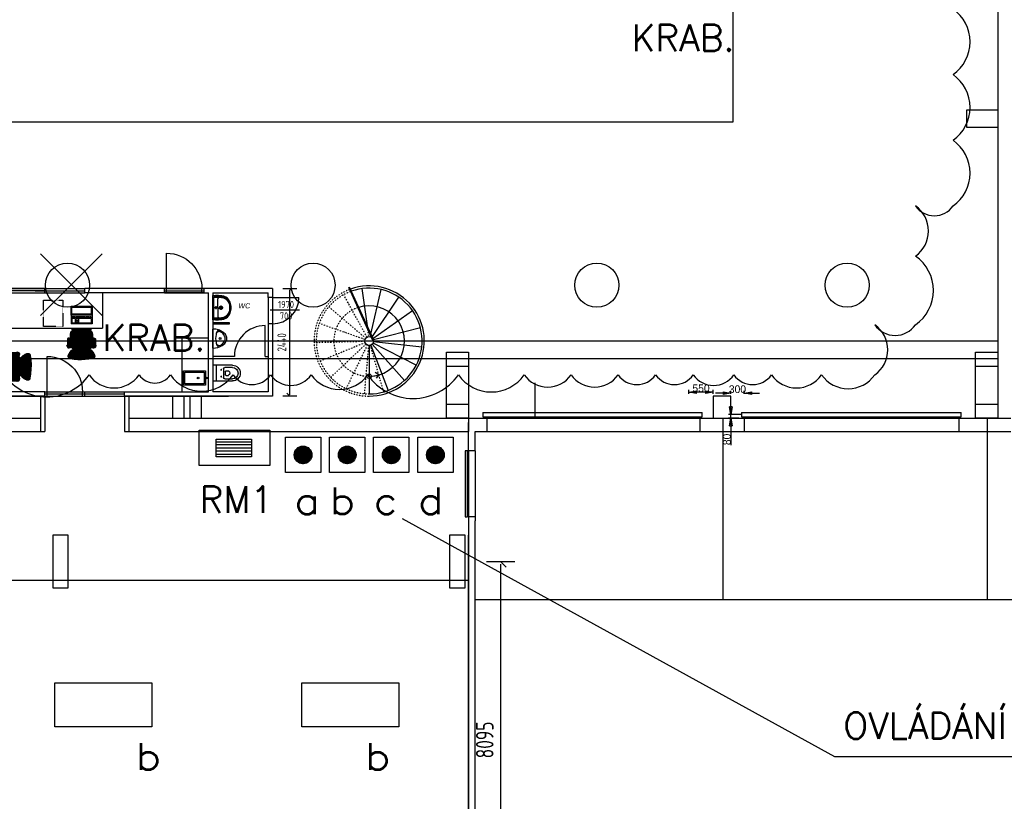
# Model space of a CAD drawing. Header units: millimetres. Extents: x -1190408159 to 361788912, y -2544212749 to 93633750.
# Tile 23 of 69: x 133328 to 155651, y 35584 to 53312. Entities that reach past the tile are written whole.
import ezdxf
from ezdxf.enums import TextEntityAlignment as Align

# ---------------------------------------------------------------- set-up
doc = ezdxf.new("R2010")
doc.units = ezdxf.units.MM
doc.header["$PDSIZE"] = -1
for name, pattern in [('DIVIDE', [31.75, 12.7, -6.35, 0, -6.35, 0, -6.35]), ('DĚLICÍ', [31.75, 12.7, -6.35, 0, -6.35, 0, -6.35]), ('ČÁRKOVANÁ', [19.05, 12.7, -6.35])]:
    doc.linetypes.add(name, pattern=pattern)
for name, color, linetype in [('0-vyplň', 254, 'Continuous'), ('4-ROZVADEC', 5, 'Continuous'), ('6-TEXT', 3, 'Continuous'), ('7-ČÍSLO-OBVODU', 3, 'Continuous'), ('A-SVĚTLA-1', 5, 'Continuous'), ('DT', 5, 'Continuous'), ('interiér_NÁBYTEK', 9, 'Continuous'), ('KOTY', 3, 'Continuous'), ('LEGENDA', 3, 'Continuous'), ('NAD', 7, 'DIVIDE'), ('OA- NOVE konstr', 240, 'Continuous'), ('OA-TENKA', 7, 'Continuous'), ('OBRYS', 7, 'Continuous'), ('OBVOD', 7, 'Continuous'), ('OTVORY', 1, 'Continuous'), ('POHLED', 8, 'Continuous'), ('SKELET', 6, 'Continuous'), ('stafaz', 142, 'Continuous'), ('TECHNOLOGIE', 150, 'Continuous'), ('tenká', 7, 'Continuous'), ('TEXT-OVLÁDÁNÍ', 3, 'Continuous'), ('tlustá', 2, 'Continuous'), ('ZDIVO-TENKE', 7, 'Continuous')]:
    doc.layers.add(name, color=color, linetype=linetype)
doc.styles.add('ARIAL', font='ARIAL.TTF', dxfattribs={"height": 1000})
doc.styles.add('ROMANS', font='romans.shx')
doc.styles.add('S_T_Y_L', font='geniso.shx', dxfattribs={"width": 0.8})
doc.dimstyles.new('1 - 100', dxfattribs={"dimscale": 1.6, "dimtxt": 125, "dimasz": 20, "dimexe": 100, "dimexo": 150, "dimgap": 50, "dimtad": 1, "dimdec": 0, "dimrnd": 5, "dimzin": 0, "dimdsep": 46, "dimtxsty": 'S_T_Y_L', "dimblk": 'S_T_Y_L', "dimcen": 90, "dimse1": 1, "dimse2": 1, "dimclrd": 256, "dimclre": 256, "dimclrt": 256, "dimadec": 0, "dimazin": 0, "dimtfac": 1, "dimtdec": 0, "dimtmove": 2, "dimatfit": 0, "dimldrblk": 'OPEN30', "dimfxl": 1, "dimtolj": 1, "dimlwd": -1, "dimarcsym": 0})
doc.dimstyles.new('1 - 200', dxfattribs={"dimscale": 3.2, "dimtxt": 125, "dimasz": 20, "dimexe": 100, "dimexo": 150, "dimgap": 50, "dimtad": 1, "dimdec": 0, "dimrnd": 5, "dimzin": 0, "dimdsep": 46, "dimtxsty": 'S_T_Y_L', "dimblk": 'S_T_Y_L', "dimcen": 90, "dimse1": 1, "dimse2": 1, "dimclrd": 256, "dimclre": 256, "dimclrt": 256, "dimadec": 0, "dimazin": 0, "dimtfac": 1, "dimtdec": 0, "dimtmove": 2, "dimatfit": 0, "dimldrblk": 'OPEN30', "dimfxl": 1, "dimtolj": 1, "dimlwd": -1, "dimarcsym": 0})
doc.dimstyles.new('ME10_DIM_9', dxfattribs={"dimtxt": 175, "dimasz": 175, "dimexe": 50, "dimexo": 50, "dimtad": 1, "dimdec": 0, "dimdsep": 46, "dimtxsty": 'Standard', "dimblk1": 'CLOSED', "dimblk2": 'CLOSED', "dimsah": 1, "dimcen": 0.09, "dimclrd": 1, "dimclre": 1, "dimclrt": 3, "dimadec": 0, "dimazin": 0, "dimtfac": 1, "dimtdec": 4, "dimtofl": 0, "dimtmove": 0, "dimatfit": 0, "dimldrblk": 'CLOSED', "dimfxl": 1, "dimtolj": 1, "dimtzin": 0, "dimarcsym": 0})

# ---------------------------------------------------------------- blocks, each defined once
blk = doc.blocks.new('S_T_Y_L')
at = {"color": 0}
for p, q in [((0, 5), (0, -5)), ((-2, -2), (0, 0))]:
    blk.add_line(p, q, dxfattribs=at)
blk = doc.blocks.new('*D1275')
at = {"layer": 'Defpoints', "color": 0, "linetype": 'ByBlock', "ltscale": 2, "transparency": 16777216}
for p in [(143501, 41024), (143501, 32929), (144232, 32929)]:
    blk.add_point(p, dxfattribs=at)
at = {"layer": 'OA- NOVE konstr', "ltscale": 2, "transparency": 16777216}
blk.add_line((144232, 40960), (144232, 32993), dxfattribs=at)
at = {"layer": 'OA- NOVE konstr', "linetype": 'ByBlock', "ltscale": 2, "transparency": 16777216, "xscale": 64, "yscale": 64, "zscale": 64}
for p, rotation in [((144232, 41024), 90), ((144232, 32929), 270)]:
    blk.add_blockref('S_T_Y_L', p, dxfattribs=dict(at, rotation=rotation))
at = {"layer": 'OA- NOVE konstr', "linetype": 'ByBlock', "ltscale": 2, "transparency": 16777216, "insert": (143872, 36976), "char_height": 400, "attachment_point": 5, "rotation": 90, "style": 'S_T_Y_L'}
blk.add_mtext('\\A1;8095', dxfattribs=at)
blk = doc.blocks.new('_Open30')
at = {"color": 0, "linetype": 'ByBlock', "lineweight": -2}
for p, q in [((-1, 0.27), (0, 0)), ((0, 0), (-1, -0.27)), ((0, 0), (-1, 0))]:
    blk.add_line(p, q, dxfattribs=at)
blk = doc.blocks.new('*D1260')
at = {"layer": 'Defpoints', "color": 0, "ltscale": 2, "transparency": 16777216}
for p in [(7318, 4648), (8709, 4648), (7318, 2208)]:
    blk.add_point(p, dxfattribs=at)
at = {"layer": 'KOTY', "ltscale": 2, "transparency": 16777216}
blk.add_line((8709, 2240), (8709, 4616), dxfattribs=at)
at = {"layer": 'KOTY', "ltscale": 2, "transparency": 16777216, "xscale": 32, "yscale": 32, "zscale": 32}
for p, rotation in [((8709, 4648), 90), ((8709, 2208), 270)]:
    blk.add_blockref('S_T_Y_L', p, dxfattribs=dict(at, rotation=rotation))
at = {"layer": 'KOTY', "ltscale": 2, "transparency": 16777216, "insert": (8529, 3428), "char_height": 200, "attachment_point": 5, "rotation": 90, "style": 'S_T_Y_L'}
blk.add_mtext('\\A1;2440', dxfattribs=at)
blk = doc.blocks.new('800-100')
at = {"linetype": 'Continuous'}
for p, q in [((0, -100), (0, 800)), ((50, 0), (-850, 0)), ((-800, -100), (-800, 0)), ((50, -100), (-850, -100))]:
    blk.add_line(p, q, dxfattribs=at)
blk.add_arc((0, 0), 800, 90, 180, dxfattribs=at)
blk = doc.blocks.new('Klavesnice')
for p, q in [((-244, 112), (-244, -88)), ((-244, 112), (231, 112)), ((-224, 72), (-224, 47)), ((-224, 72), (-204, 72)), ((-224, 47), (-204, 47)), ((-224, 32), (-224, -68)), ((-224, 32), (61, 32)), ((-204, 72), (-204, 47)), ((-189, 72), (-109, 72)), ((-189, 72), (-189, 47)), ((-189, 47), (-109, 47)), ((-109, 72), (-109, 47)), ((-99, 72), (-24, 72)), ((-99, 72), (-99, 47)), ((-99, 47), (-24, 47)), ((-24, 72), (-24, 47)), ((-14, 72), (61, 72)), ((-14, 72), (-14, 47)), ((-14, 47), (61, 47)), ((61, 72), (61, 47)), ((61, 32), (61, -68)), ((71, 72), (126, 72)), ((71, 72), (71, 47)), ((71, 47), (126, 47)), ((71, 32), (71, -8)), ((71, 32), (126, 32)), ((126, 72), (126, 47)), ((126, 32), (126, -8)), ((136, 72), (211, 72)), ((136, 72), (136, 47)), ((136, 47), (211, 47)), ((136, 32), (136, -68)), ((136, 32), (211, 32)), ((211, 72), (211, 47)), ((211, 32), (211, -68)), ((231, 112), (231, -88)), ((-244, -88), (231, -88)), ((-224, -68), (61, -68)), ((71, -8), (126, -8)), ((71, -50), (89, -50)), ((71, -50), (71, -68)), ((71, -68), (126, -68)), ((89, -32), (107, -32)), ((89, -50), (89, -32)), ((107, -50), (107, -32)), ((107, -50), (126, -50)), ((126, -50), (126, -68)), ((136, -68), (211, -68))]:
    blk.add_line(p, q)
blk = doc.blocks.new('židle_kancel-P')
h = blk.add_hatch()
h.set_pattern_fill('LINE', color=145, style=0)
h.set_pattern_definition([(0, (-240.94, 399.9166), (0, 3.175), [])])
h.paths.add_polyline_path([(-483, -8), (-483, 14), (-482, 52), (-480, 82), (-477, 112), (-475, 132), (-473, 141), (-468, 149), (-460, 158), (-454, 167), (-452, 177), (-452, 181), (-453, 191), (-455, 195), (-457, 200), (-463, 210), (-467, 215), (-477, 226), (-491, 238), (-497, 242), (-513, 254), (-536, 267), (-543, 271), (-572, 285), (-581, 289), (-589, 291), (-599, 292), (-608, 292), (-618, 291), (-627, 289), (-635, 285), (-642, 281), (-648, 276), (-653, 271), (-656, 265), (-658, 258), (-660, 245), (-666, 203), (-670, 161), (-674, 118), (-677, 76), (-678, 34), (-679, -8), (-678, -50), (-677, -92), (-674, -134), (-670, -176), (-666, -219), (-660, -261), (-658, -274), (-656, -280), (-653, -286), (-648, -292), (-642, -297), (-635, -301), (-627, -304), (-618, -307), (-608, -308), (-599, -308), (-590, -307), (-581, -304), (-572, -301), (-565, -297), (-546, -286), (-539, -282), (-516, -269), (-499, -257), (-494, -253), (-479, -241), (-469, -230), (-465, -226), (-459, -215), (-457, -211), (-455, -207), (-454, -197), (-454, -193), (-459, -178), (-468, -165), (-472, -156), (-475, -148), (-477, -128), (-480, -98), (-482, -68), (-483, -30)])
h = blk.add_hatch()
h.set_pattern_fill('LINE', color=145, angle=90, style=0)
h.set_pattern_definition([(90, (-240.94, 399.9166), (-3.175, 2e-16), [])])
h.paths.add_polyline_path([(-17, 188), (-26, 202), (-38, 215), (-52, 225), (-68, 233), (-84, 238), (-101, 240), (-104, 239), (-197, 240), (-204, 239), (-205, 237), (-208, 234), (-212, 232), (-215, 232), (-335, 232), (-355, 230), (-365, 230), (-385, 224), (-404, 216), (-421, 204), (-435, 190), (-447, 173), (-456, 154), (-461, 134), (-463, 122), (-463, -138), (-462, -149), (-457, -168), (-448, -187), (-436, -204), (-422, -219), (-405, -231), (-386, -240), (-367, -245), (-355, -246), (-339, -247), (-215, -247), (-212, -248), (-208, -250), (-205, -253), (-204, -254), (-104, -255), (-95, -255), (-78, -252), (-62, -246), (-47, -238), (-33, -226), (-22, -213), (-14, -198), (-8, -182), (-5, -165), (-5, -163), (0, -81), (0, 81), (-5, 147), (-6, 156), (-10, 172)])
at = {"layer": '0-vyplň', "linetype": 'Continuous'}
for points in [[(-215, 311), (-395, 311), (-399, 311), (-402, 309), (-405, 306), (-408, 302), (-411, 297), (-413, 291), (-414, 285), (-415, 278), (-415, 271), (-415, 265), (-414, 258), (-413, 252), (-411, 246), (-408, 241), (-405, 237), (-402, 234), (-399, 232), (-395, 232), (-215, 232), (-212, 232), (-208, 234), (-205, 237), (-202, 241), (-200, 246), (-198, 252), (-196, 258), (-196, 265), (-195, 271), (-196, 278), (-196, 285), (-198, 291), (-200, 297), (-202, 302), (-205, 306), (-208, 309), (-212, 311)], [(-215, -327), (-395, -327), (-399, -327), (-402, -325), (-405, -322), (-408, -318), (-411, -313), (-413, -307), (-414, -301), (-415, -294), (-415, -287), (-415, -280), (-414, -274), (-413, -267), (-411, -262), (-408, -257), (-405, -253), (-402, -250), (-399, -248), (-395, -247), (-215, -247), (-212, -248), (-208, -250), (-205, -253), (-202, -257), (-200, -262), (-198, -267), (-196, -274), (-196, -280), (-195, -287), (-196, -294), (-196, -301), (-198, -307), (-200, -313), (-202, -318), (-205, -322), (-208, -325), (-212, -327)]]:
    blk.add_hatch(color=253, dxfattribs=at).paths.add_polyline_path(points)
at = {"linetype": 'Continuous'}
for p, q in [((-660, 245), (-666, 203)), ((-658, 258), (-660, 245)), ((-656, 265), (-658, 258)), ((-653, 271), (-656, 265)), ((-648, 276), (-653, 271)), ((-642, 281), (-648, 276)), ((-635, 285), (-642, 281)), ((-627, 289), (-635, 285)), ((-618, 291), (-627, 289)), ((-608, 292), (-618, 291)), ((-599, 292), (-608, 292)), ((-589, 291), (-599, 292)), ((-581, 289), (-589, 291)), ((-572, 285), (-581, 289)), ((-543, 271), (-572, 285)), ((-536, 267), (-543, 271)), ((-513, 254), (-536, 267)), ((-497, 242), (-513, 254)), ((-491, 238), (-497, 242)), ((-477, 226), (-491, 238)), ((-467, 215), (-477, 226)), ((-414, 285), (-415, 278)), ((-415, 278), (-415, 271)), ((-415, 265), (-415, 271)), ((-414, 258), (-415, 265)), ((-413, 291), (-414, 285)), ((-413, 252), (-414, 258)), ((-411, 297), (-413, 291)), ((-411, 246), (-413, 252)), ((-408, 302), (-411, 297)), ((-408, 241), (-411, 246)), ((-405, 306), (-408, 302)), ((-405, 237), (-408, 241)), ((-408, 233), (-407, 239)), ((-408, 222), (-408, 233)), ((-402, 309), (-405, 306)), ((-402, 234), (-405, 237)), ((-385, 224), (-404, 216)), ((-399, 311), (-402, 309)), ((-399, 232), (-402, 234)), ((-395, 311), (-399, 311)), ((-395, 232), (-399, 232)), ((-215, 311), (-395, 311)), ((-215, 232), (-395, 232)), ((-365, 230), (-385, 224)), ((-380, 316), (-383, 311)), ((-364, 321), (-380, 316)), ((-376, 227), (-376, 232)), ((-366, 232), (-365, 229)), ((-355, 230), (-365, 230)), ((-360, 320), (-364, 321)), ((-354, 317), (-360, 320)), ((-335, 232), (-355, 230)), ((-348, 311), (-354, 317)), ((-212, 311), (-215, 311)), ((-212, 232), (-215, 232)), ((-208, 309), (-212, 311)), ((-208, 234), (-212, 232)), ((-205, 306), (-208, 309)), ((-205, 237), (-208, 234)), ((-202, 302), (-205, 306)), ((-202, 241), (-205, 237)), ((-197, 240), (-204, 239)), ((-200, 297), (-202, 302)), ((-200, 246), (-202, 241)), ((-198, 291), (-200, 297)), ((-198, 252), (-200, 246)), ((-196, 285), (-198, 291)), ((-196, 258), (-198, 252)), ((-104, 239), (-197, 240)), ((-196, 278), (-196, 285)), ((-195, 271), (-196, 278)), ((-195, 271), (-196, 265)), ((-196, 265), (-196, 258)), ((-104, 239), (-101, 240)), ((-84, 238), (-101, 240)), ((-68, 233), (-84, 238)), ((-52, 225), (-68, 233)), ((-38, 215), (-52, 225)), ((-678, 34), (-679, -8)), ((-677, 76), (-678, 34)), ((-674, 118), (-677, 76)), ((-670, 161), (-674, 118)), ((-666, 203), (-670, 161)), ((-483, 22), (-482, 52)), ((-483, -8), (-483, 22)), ((-463, 15), (-483, 14)), ((-482, 52), (-480, 82)), ((-480, 82), (-477, 112)), ((-477, 112), (-475, 132)), ((-475, 132), (-473, 141)), ((-473, 141), (-468, 149)), ((-468, 149), (-460, 158)), ((-463, 210), (-467, 215)), ((-457, 200), (-463, 210)), ((-461, 134), (-463, 122)), ((-463, 122), (-463, -138)), ((-456, 154), (-461, 134)), ((-460, 158), (-454, 167)), ((-455, 195), (-457, 200)), ((-447, 173), (-456, 154)), ((-453, 191), (-455, 195)), ((-454, 167), (-452, 177)), ((-452, 181), (-453, 191)), ((-452, 177), (-452, 181)), ((-435, 190), (-447, 173)), ((-421, 204), (-435, 190)), ((-404, 216), (-421, 204)), ((-409, 212), (-408, 222)), ((-26, 202), (-38, 215)), ((-17, 188), (-26, 202)), ((-10, 202), (-21, 194)), ((-10, 172), (-17, 188)), ((-2, 203), (-10, 202)), ((-6, 156), (-10, 172)), ((-5, 147), (-6, 156)), ((-5, 155), (14, 169)), ((0, 81), (-5, 147)), ((8, 201), (-2, 203)), ((0, -81), (0, 81)), ((6, 164), (7, 164)), ((18, 187), (8, 201)), ((14, 169), (17, 177)), ((17, 177), (18, 183)), ((18, 183), (18, 187)), ((-678, -50), (-679, -8)), ((-677, -92), (-678, -50)), ((-674, -134), (-677, -92)), ((-670, -176), (-674, -134)), ((-666, -219), (-670, -176)), ((-660, -261), (-666, -219)), ((-483, -8), (-483, -8)), ((-483, -8), (-483, -38)), ((-483, -30), (-463, -31)), ((-483, -38), (-482, -68)), ((-480, -98), (-482, -68)), ((-480, -98), (-477, -128)), ((-477, -128), (-475, -148)), ((-475, -148), (-472, -156)), ((-472, -156), (-468, -165)), ((-459, -178), (-468, -165)), ((-459, -215), (-465, -226)), ((-463, -138), (-462, -149)), ((-462, -149), (-457, -168)), ((-454, -193), (-459, -178)), ((-459, -215), (-457, -211)), ((-457, -168), (-448, -187)), ((-457, -211), (-455, -207)), ((-454, -197), (-455, -207)), ((-455, -206), (-455, -206)), ((-454, -197), (-454, -193)), ((-448, -187), (-436, -204)), ((-436, -204), (-422, -219)), ((-422, -219), (-405, -231)), ((-33, -226), (-22, -213)), ((-22, -213), (-14, -198)), ((-21, -210), (-10, -218)), ((-14, -198), (-8, -182)), ((-10, -218), (-2, -219)), ((-8, -182), (-5, -165)), ((14, -185), (-6, -170)), ((-5, -163), (0, -81)), ((-5, -165), (-5, -163)), ((-2, -219), (5, -218)), ((5, -218), (9, -216)), ((9, -216), (19, -202)), ((17, -193), (14, -185)), ((19, -202), (17, -193)), ((-658, -274), (-660, -261)), ((-656, -280), (-658, -274)), ((-653, -286), (-656, -280)), ((-648, -292), (-653, -286)), ((-642, -297), (-648, -292)), ((-635, -301), (-642, -297)), ((-627, -304), (-635, -301)), ((-618, -307), (-627, -304)), ((-608, -308), (-618, -307)), ((-599, -308), (-608, -308)), ((-590, -307), (-599, -308)), ((-581, -304), (-590, -307)), ((-572, -301), (-581, -304)), ((-565, -297), (-572, -301)), ((-546, -286), (-565, -297)), ((-546, -286), (-539, -282)), ((-516, -269), (-539, -282)), ((-499, -257), (-516, -269)), ((-499, -257), (-494, -253)), ((-479, -241), (-494, -253)), ((-469, -230), (-479, -241)), ((-469, -230), (-465, -226)), ((-414, -274), (-415, -280)), ((-415, -280), (-415, -287)), ((-415, -294), (-415, -287)), ((-414, -301), (-415, -294)), ((-413, -267), (-414, -274)), ((-413, -307), (-414, -301)), ((-411, -262), (-413, -267)), ((-411, -313), (-413, -307)), ((-408, -257), (-411, -262)), ((-408, -318), (-411, -313)), ((-409, -228), (-408, -238)), ((-408, -238), (-408, -249)), ((-408, -249), (-407, -255)), ((-405, -253), (-408, -257)), ((-405, -322), (-408, -318)), ((-405, -231), (-386, -240)), ((-402, -250), (-405, -253)), ((-402, -325), (-405, -322)), ((-399, -248), (-402, -250)), ((-399, -327), (-402, -325)), ((-395, -247), (-399, -248)), ((-395, -327), (-399, -327)), ((-215, -247), (-395, -247)), ((-215, -327), (-395, -327)), ((-386, -240), (-367, -245)), ((-383, -327), (-382, -329)), ((-382, -329), (-378, -333)), ((-378, -333), (-377, -333)), ((-377, -333), (-362, -337)), ((-376, -243), (-376, -247)), ((-367, -245), (-355, -246)), ((-365, -245), (-366, -247)), ((-362, -337), (-354, -333)), ((-355, -246), (-339, -247)), ((-354, -333), (-348, -327)), ((-212, -248), (-215, -247)), ((-212, -327), (-215, -327)), ((-208, -250), (-212, -248)), ((-208, -325), (-212, -327)), ((-205, -253), (-208, -250)), ((-205, -322), (-208, -325)), ((-202, -257), (-205, -253)), ((-202, -318), (-205, -322)), ((-204, -254), (-104, -255)), ((-200, -262), (-202, -257)), ((-200, -313), (-202, -318)), ((-198, -267), (-200, -262)), ((-198, -307), (-200, -313)), ((-196, -274), (-198, -267)), ((-196, -301), (-198, -307)), ((-196, -280), (-196, -274)), ((-195, -287), (-196, -280)), ((-195, -287), (-196, -294)), ((-196, -294), (-196, -301)), ((-104, -255), (-95, -255)), ((-95, -255), (-78, -252)), ((-78, -252), (-62, -246)), ((-62, -246), (-47, -238)), ((-47, -238), (-33, -226))]:
    blk.add_line(p, q, dxfattribs=at)
blk = doc.blocks.new('wc-pud')
for p, q in [((-178, -442), (-178, 0)), ((-178, 0), (178, 0)), ((178, 0), (178, -442)), ((-178, -75), (178, -75)), ((-92, -190), (-62, -190)), ((-78, -175), (-78, -205)), ((62, -190), (92, -190)), ((78, -175), (78, -205)), ((-128, -442), (-128, -270)), ((-98, -240), (98, -240)), ((-50, -300), (-50, -352)), ((-30, -280), (30, -280)), ((50, -300), (50, -352)), ((128, -270), (128, -442))]:
    blk.add_line(p, q)
for centre in [(-78, -190), (78, -190)]:
    blk.add_circle(centre, 7.5)
for centre, radius, start, end in [((0, -442), 178, 180, 0), ((-98, -270), 30, 90, 180), ((0, -442), 128, 180, 0), ((-30, -300), 20, 90, 180), ((2, -318), 61.7, 213.2659, 268.4872), ((-2, -318), 61.7, 271.5128, 326.7341), ((30, -300), 20, 0, 90), ((98, -270), 30, 0, 90)]:
    blk.add_arc(centre, radius, start, end)
blk = doc.blocks.new('_CLOSED')
at = {"color": 0, "linetype": 'ByBlock', "lineweight": -2}
for p, q in [((-1, 0.166667), (0, 0)), ((-1, 0.166667), (-1, -0.166667)), ((0, 0), (-1, -0.166667)), ((0, 0), (-1, 0))]:
    blk.add_line(p, q, dxfattribs=at)
blk = doc.blocks.new('*D1276')
at = {"layer": 'Defpoints', "color": 0, "linetype": 'ByBlock', "ltscale": 2, "transparency": 16777216}
for p in [(149451, 44274), (149684, 44274), (149751, 44354)]:
    blk.add_point(p, dxfattribs=at)
at = {"layer": 'TECHNOLOGIE', "color": 1, "linetype": 'ByBlock', "lineweight": -2, "ltscale": 2, "transparency": 16777216}
for p, q in [((149451, 44529), (149451, 44704)), ((149701, 44354), (149401, 44354)), ((149634, 44274), (149401, 44274)), ((149451, 44099), (149451, 43660))]:
    blk.add_line(p, q, dxfattribs=at)
at = {"layer": 'TECHNOLOGIE', "color": 1, "linetype": 'ByBlock', "lineweight": -2, "ltscale": 2, "transparency": 16777216, "xscale": 175, "yscale": 175, "zscale": 175}
for p, rotation in [((149451, 44354), 270), ((149451, 44274), 90)]:
    blk.add_blockref('_CLOSED', p, dxfattribs=dict(at, rotation=rotation))
at = {"layer": 'TECHNOLOGIE', "color": 3, "linetype": 'ByBlock', "ltscale": 2, "transparency": 16777216, "insert": (149363, 43792), "char_height": 175, "attachment_point": 5, "rotation": 90}
blk.add_mtext('\\A1;80', dxfattribs=at)
blk = doc.blocks.new('*D1289')
at = {"layer": 'Defpoints', "color": 0, "linetype": 'ByBlock', "ltscale": 2, "transparency": 16777216}
for p in [(148501, 44864), (148501, 44774), (149051, 44774)]:
    blk.add_point(p, dxfattribs=at)
at = {"layer": 'TECHNOLOGIE', "color": 1, "linetype": 'ByBlock', "lineweight": -2, "ltscale": 2, "transparency": 16777216}
for p, q in [((148501, 44824), (148501, 44914)), ((149051, 44824), (149051, 44914)), ((148876, 44864), (148676, 44864))]:
    blk.add_line(p, q, dxfattribs=at)
at = {"layer": 'TECHNOLOGIE', "color": 1, "linetype": 'ByBlock', "lineweight": -2, "ltscale": 2, "transparency": 16777216, "xscale": 175, "yscale": 175, "zscale": 175, "rotation": 180}
blk.add_blockref('_CLOSED', (148501, 44864), dxfattribs=at)
at = {"layer": 'TECHNOLOGIE', "color": 1, "linetype": 'ByBlock', "lineweight": -2, "ltscale": 2, "transparency": 16777216, "xscale": 175, "yscale": 175, "zscale": 175}
blk.add_blockref('_CLOSED', (149051, 44864), dxfattribs=at)
at = {"layer": 'TECHNOLOGIE', "color": 3, "linetype": 'ByBlock', "ltscale": 2, "transparency": 16777216, "insert": (148776, 44952), "char_height": 175, "attachment_point": 5}
blk.add_mtext('\\A1;550', dxfattribs=at)
blk = doc.blocks.new('*D1290')
at = {"layer": 'Defpoints', "color": 0, "linetype": 'ByBlock', "ltscale": 2, "transparency": 16777216}
for p in [(149451, 44774), (149751, 44842), (149751, 44774)]:
    blk.add_point(p, dxfattribs=at)
at = {"layer": 'TECHNOLOGIE', "color": 1, "linetype": 'ByBlock', "lineweight": -2, "ltscale": 2, "transparency": 16777216}
for p, q in [((149451, 44824), (149451, 44892)), ((149751, 44824), (149751, 44892)), ((149276, 44842), (149101, 44842)), ((149926, 44842), (150101, 44842))]:
    blk.add_line(p, q, dxfattribs=at)
at = {"layer": 'TECHNOLOGIE', "color": 1, "linetype": 'ByBlock', "lineweight": -2, "ltscale": 2, "transparency": 16777216, "xscale": 175, "yscale": 175, "zscale": 175}
blk.add_blockref('_CLOSED', (149451, 44842), dxfattribs=at)
at = {"layer": 'TECHNOLOGIE', "color": 1, "linetype": 'ByBlock', "lineweight": -2, "ltscale": 2, "transparency": 16777216, "xscale": 175, "yscale": 175, "zscale": 175, "rotation": 180}
blk.add_blockref('_CLOSED', (149751, 44842), dxfattribs=at)
at = {"layer": 'TECHNOLOGIE', "color": 3, "linetype": 'ByBlock', "ltscale": 2, "transparency": 16777216, "insert": (149601, 44930), "char_height": 175, "attachment_point": 5}
blk.add_mtext('\\A1;300', dxfattribs=at)
blk = doc.blocks.new('A$C54DA26D3')
at = {"layer": '4-ROZVADEC'}
for p, q in [((386, 541), (1186, 541)), ((386, 479), (1186, 479)), ((386, 400), (1186, 400)), ((386, 331), (1186, 331)), ((386, 257), (1186, 257))]:
    blk.add_line(p, q, dxfattribs=at)
for points in [[(0, 0), (0, 800), (1600, 800), (1600, 0)], [(386, 200), (386, 600), (1186, 600), (1186, 200)]]:
    blk.add_lwpolyline(points, close=True, dxfattribs=at)
blk = doc.blocks.new('B_ZVTLAC')
at = {"layer": 'DT'}
for p, q in [((-100, 0), (-100, 200)), ((-100, 200), (100, 200)), ((100, 200), (100, 0)), ((-50, 101.3), (-1.3, 150)), ((-49.9, 96.9), (3.1, 149.9)), ((-49.6, 106.2), (-6.2, 149.6)), ((-49.5, 92.8), (7.2, 149.5)), ((-48.8, 89), (11, 148.8)), ((-48.6, 111.7), (-11.7, 148.6)), ((-47.8, 85.5), (14.5, 147.8)), ((-46.7, 82.1), (17.9, 146.7)), ((-46.6, 118.2), (-18.2, 146.6)), ((-45.4, 79), (21, 145.4)), ((-43.9, 76), (24, 143.9)), ((-42.2, 73.2), (26.8, 142.2)), ((-41.7, 127.5), (-27.5, 141.7)), ((-40.4, 70.5), (29.5, 140.4)), ((-38.4, 68), (32, 138.4)), ((-36.3, 65.6), (34.4, 136.3)), ((-34, 63.4), (36.6, 134)), ((-31.6, 61.3), (38.7, 131.6)), ((-29.1, 59.3), (40.7, 129.1)), ((-26.4, 57.5), (42.5, 126.4)), ((-23.6, 55.9), (44.1, 123.6)), ((-20.6, 54.4), (45.6, 120.6)), ((-17.4, 53.1), (46.9, 117.4)), ((-14, 52), (48, 114)), ((-10.4, 51.1), (48.9, 110.4)), ((-6.6, 50.4), (49.6, 106.6)), ((-2.5, 50.1), (49.9, 102.5)), ((2, 50), (50, 98)), ((6.9, 50.5), (49.5, 93.1)), ((12.6, 51.6), (48.4, 87.4)), ((19.3, 53.9), (46.1, 80.7)), ((29.7, 59.8), (40.2, 70.3)), ((100, 0), (-100, 0))]:
    blk.add_line(p, q, dxfattribs=at)
blk.add_circle((0, 100), 50, dxfattribs=at)
blk = doc.blocks.new('A$C570C041D')
at = {"layer": 'KOTY'}
blk.add_line((8928.1, 4158.4), (8267.8, 4158.4), dxfattribs=at)
at = {"layer": 'OBVOD', "ltscale": 2}
for p, q in [((5867.8, 4648.3), (4059.8, 4648.3)), ((5867.8, 4548.3), (4059.8, 4548.3)), ((5867.8, 4548.3), (5867.8, 4648.3)), ((8317.8, 4648.3), (6767.8, 4648.3)), ((6767.8, 4548.3), (6767.8, 4648.3)), ((6767.8, 4548.3), (6867.8, 4548.3)), ((6967.8, 4548.3), (8217.8, 4548.3)), ((6967.8, 4548.3), (6967.8, 2308.3)), ((8217.8, 4448.3), (8217.8, 4548.3)), ((8317.8, 4648.3), (8317.8, 4448.3)), ((8317.8, 4448.3), (8217.8, 4448.3)), ((1359.8, 4028.3), (1259.8, 4028.3)), ((8217.8, 3848.3), (8217.8, 2308.3)), ((8317.8, 3848.3), (8217.8, 3848.3)), ((8317.8, 3848.3), (8317.8, 2208.3)), ((8317.8, 3848.3), (8317.8, 2208.3)), ((7453.3, 3108.3), (6967.8, 3108.3)), ((8153.3, 3108.3), (8217.8, 3108.3)), ((1359.8, 2828.3), (1259.8, 2828.3)), ((1259.8, 2828.3), (1259.8, 2208.3)), ((1359.8, 2308.3), (1359.8, 2828.3)), ((3159.8, 2308.3), (1359.8, 2308.3)), ((8217.8, 2308.3), (6967.8, 2308.3)), ((1259.8, 2208.3), (3159.8, 2208.3)), ((3159.8, 2208.3), (1259.8, 2208.3)), ((3059.8, 2208.3), (3059.8, 1408.3)), ((3159.8, 2208.3), (3159.8, 1408.3)), ((4959.8, 2208.3), (4959.8, 1408.3)), ((4959.8, 2208.3), (7317.8, 2208.3)), ((8317.8, 2208.3), (4959.8, 2208.3)), ((5059.8, 2208.3), (5059.8, 1408.3))]:
    blk.add_line(p, q, dxfattribs=at)
at = {"layer": 'OBVOD'}
for p, q in [((-0.2, 1708.3), (3059.8, 1708.3)), ((-0.2, 1708.3), (-0.2, 1408.3)), ((5059.8, 1708.3), (12759.8, 1708.3)), ((12759.8, 1708.3), (12759.8, 1408.3)), ((-0.2, 1408.3), (3159.8, 1408.3)), ((4959.8, 1408.3), (12759.8, 1408.3))]:
    blk.add_line(p, q, dxfattribs=at)
at = {"layer": 'OBVOD', "ltscale": 2}
for points in [[(1359.8, 4548.3), (1359.8, 4648.3), (1259.8, 4648.3), (1259.8, 4548.3)], [(6967.8, 3872.3), (6967.8, 3846.4), (7342.7, 3846.4), (7342.7, 3872.3)]]:
    blk.add_lwpolyline(points, close=True, dxfattribs=at)
for points in [[(2259.8, 4548.3), (2259.8, 4648.3)], [(3159.8, 4548.3), (3159.8, 4648.3)], [(4059.8, 4548.3), (4059.8, 4648.3)], [(4959.8, 2308.3), (6867.8, 2308.3), (6867.8, 2308.3), (6867.8, 4548.3), (6867.8, 4548.3)], [(3159.8, 2208.3), (3159.8, 2308.3)], [(4059.8, 2208.3), (4059.8, 2308.3)], [(4959.8, 2208.3), (4959.8, 2308.3)]]:
    blk.add_lwpolyline(points, dxfattribs=at)
at = {"layer": 'SKELET', "lineweight": 9, "ltscale": 2}
for p, q in [((259.8, 2888.3), (759.8, 2888.3)), ((259.8, 2888.3), (759.8, 2888.3)), ((12259.8, 2888.3), (12759.8, 2888.3)), ((259.8, 2028.3), (759.8, 2028.3)), ((259.8, 2028.3), (759.8, 2028.3)), ((12259.8, 2028.3), (12759.8, 2028.3))]:
    blk.add_line(p, q, dxfattribs=at)
at = {"layer": 'SKELET', "ltscale": 2}
for points in [[(759.8, 1708.3), (259.8, 1708.3), (259.8, 3208.3), (759.8, 3208.3)], [(759.8, 1708.3), (259.8, 1708.3), (259.8, 3208.3), (759.8, 3208.3)], [(12759.8, 1708.3), (12259.8, 1708.3), (12259.8, 3208.3), (12759.8, 3208.3)], [(6452.2, 2208.3), (6052.2, 2208.3), (6052.2, 1708.3), (6452.2, 1708.3)]]:
    blk.add_lwpolyline(points, close=True, dxfattribs=at)
at = {"layer": 'stafaz'}
for p, q in [((3159.8, 4648.3), (1259.8, 4648.3)), ((1259.8, 4648.3), (3159.8, 4648.3)), ((1259.8, 4648.3), (1259.8, 2828.3)), ((3159.8, 4598.3), (1309.8, 4598.3)), ((1309.8, 2828.3), (1309.8, 4548.3)), ((1359.8, 4548.3), (3159.8, 4548.3)), ((1359.8, 4548.3), (1359.8, 2828.3)), ((2938.8, 4648.3), (3838.8, 4648.3)), ((2938.8, 4598.3), (3838.8, 4598.3)), ((2938.8, 4548.3), (3838.8, 4548.3)), ((3838.8, 4648.3), (4059.8, 4648.3)), ((3838.8, 4598.3), (4059.8, 4598.3)), ((3838.8, 4548.3), (4059.8, 4548.3)), ((4463.8, 4548.3), (4463.8, 3748.3)), ((6767.8, 4648.3), (5867.8, 4648.3)), ((5867.8, 4598.3), (6767.8, 4598.3)), ((6767.8, 4548.3), (5867.8, 4548.3)), ((6967.8, 3939.5), (6967.8, 4489.5)), ((6967.8, 4489.5), (7027.4, 4489.5)), ((6987.8, 4442.2), (6992, 4469.5)), ((7027.4, 4469.5), (6992, 4469.5)), ((6987.8, 3986.7), (6987.8, 4442.2)), ((7032.8, 4250.4), (7032.8, 4178.6)), ((7077.8, 4214.5), (7077.8, 4414.5)), ((7148.8, 4264.5), (7148.8, 4164.5)), ((8217.8, 4448.3), (8217.8, 3848.3)), ((8317.8, 4448.3), (8917.8, 4448.3)), ((8317.8, 4448.3), (8317.8, 3848.3)), ((7068.7, 4214.5), (6997, 4214.5)), ((7077.8, 4214.5), (7077.8, 4014.5)), ((7198.8, 4214.5), (7098.8, 4214.5)), ((7027.4, 3939.5), (6967.8, 3939.5)), ((6987.8, 3986.7), (6992, 3959.5)), ((7027.4, 3959.5), (6992, 3959.5)), ((8153.3, 3108.3), (8153.3, 3808.3)), ((2159.8, 3748.3), (4463.8, 3748.3)), ((2159.8, 3748.3), (2159.8, 2308.3)), ((6967.8, 3299.2), (6967.8, 3729.7)), ((6267.8, 2308.3), (6267.8, 3531.3)), ((6267.8, 3531.3), (6867.8, 3531.3)), ((3159.8, 2308.3), (4959.8, 2308.3)), ((3159.8, 2258.3), (4959.8, 2258.3)), ((3159.8, 2208.3), (4959.8, 2208.3))]:
    blk.add_line(p, q, dxfattribs=at)
for points in [[(4226.9, 4046.9), (3751.9, 4046.9), (3751.9, 4246.9), (4226.9, 4246.9)], [(4206.9, 4066.9), (3771.9, 4066.9), (3771.9, 4226.9), (4206.9, 4226.9)], [(1871.8, 2612.9), (1871.8, 3087.9), (1671.8, 3087.9), (1671.8, 2612.9)], [(1851.8, 2632.9), (1851.8, 3067.9), (1691.8, 3067.9), (1691.8, 2632.9)], [(6796, 2783.1), (6796, 2456), (6303.8, 2456), (6303.8, 2783.1)], [(6766, 2753.1), (6766, 2486), (6333.8, 2486), (6333.8, 2753.1)]]:
    blk.add_lwpolyline(points, close=True, dxfattribs=at)
for centre, radius in [((7148.8, 4214.5), 37.5), ((7032.8, 4214.5), 20), ((7148.8, 4214.5), 25), ((7130.8, 3515.6), 19.4), ((6630.6, 2619.5), 20.1), ((6825.3, 2619.5), 20.1)]:
    blk.add_circle(centre, radius, dxfattribs=at)
for centre, radius, start, end in [((7020.5, 2966.4), 1523.1, 84.49277, 89.73823), ((7020.5, 2966.4), 1503.1, 84.48205, 89.7365), ((7145.1, 4253.1), 230.3, 36.98722, 84.63967), ((7072.6, 3123.6), 1321.3, 88.47309, 93.67923), ((7107.8, 4414.5), 30, 90, 180), ((7120, 4247.5), 197.3, 77.88867, 93.52869), ((7139.6, 4225.3), 216.3, 53.76118, 84.20939), ((7138.4, 4230.4), 233.7, 42.17317, 83.47044), ((7140.9, 4228.6), 212.8, 12.9464, 53.51515), ((7155.8, 4246.4), 210.1, 8.18423, 42.10526), ((7147.1, 4252.5), 229.1, 5.97223, 37.42411), ((6952.4, 4214.5), 400.7, 351.12195, 8.87805), ((6967.8, 4214.5), 400.7, 351.12195, 8.87805), ((6979.2, 4214.5), 400.7, 351.12195, 8.87805), ((8317.8, 4448.3), 600, 270, 0), ((7139.6, 4203.6), 216.3, 275.79061, 306.23882), ((7138.4, 4198.6), 233.7, 276.52956, 317.82683), ((7145.1, 4175.8), 230.3, 275.36033, 323.01278), ((7140.9, 4200.3), 212.8, 306.48485, 347.0536), ((7155.8, 4182.5), 210.1, 317.89474, 351.81577), ((7147.1, 4176.5), 229.1, 322.57589, 354.02777), ((7072.7, 5307.4), 1323.4, 266.32473, 271.52294), ((7020.5, 5462.6), 1503.1, 270.2635, 275.51795), ((7020.5, 5462.6), 1523.1, 270.26177, 275.50723), ((7107.8, 4014.5), 30, 180, 270), ((7120, 4181.5), 197.3, 266.47131, 282.11133), ((8153.3, 3108.3), 700, 90, 180), ((6985.3, 3372.5), 357.6, 52.61396, 92.79729), ((7458, 3515.2), 429.5, 168.114, 191.75221), ((7203.7, 3581.9), 167.4, 138.02697, 172.53856), ((7108.2, 3602.3), 69.7, 55.14382, 161.65829), ((7106.9, 3669.6), 36.9, 60.44684, 138.70535), ((7073.3, 3503.5), 173, 22.96933, 64.41279), ((7087.1, 3494.5), 199, 23.43587, 54.60278), ((7145.1, 3514.9), 137.7, 334.77054, 25.22946), ((6980.4, 3660.5), 361.5, 268.01095, 303.42177), ((7208.2, 3450.3), 172.1, 187.53817, 216.06504), ((7108.4, 3425.7), 68.5, 194.15427, 302.09865), ((7107.1, 3367.3), 42.2, 205.74619, 284.70249), ((7047.1, 3551.5), 208.1, 297.98353, 332.98738), ((7100.3, 3522.6), 182, 295.79347, 338.5784), ((7118.9, 3514), 127.1, 333.35125, 26.64875)]:
    blk.add_arc(centre, radius, start, end, dxfattribs=at)
at = {"layer": 'tenká', "linetype": 'DĚLICÍ', "ltscale": 2}
for p, q in [((10461.6, 3545.9), (9930.8, 4509.4)), ((9594.1, 4233.9), (10433.5, 3523)), ((10415.5, 3491.5), (9377.8, 3856.5)), ((10471.5, 3732.4), (10496, 3557.4)), ((9310.2, 3426.8), (10409.9, 3455.7)), ((10417.4, 3420.2), (9400.3, 3001.2)), ((9636.2, 2635.7), (10437, 3389.8)), ((10466.3, 3368.3), (9986.8, 2378.3)), ((10406.2, 2262.8), (10501.2, 3358.7)), ((10532.2, 3360.9), (10538.8, 3332.3)), ((10839.2, 2304.4), (10537.3, 3362.2))]:
    blk.add_line(p, q, dxfattribs=at)
at = {"layer": 'tenká', "linetype": 'Continuous', "ltscale": 2}
for p, q in [((10041.6, 4678.4), (10588.5, 3475)), ((10059.8, 4686.7), (10606.7, 3483.2)), ((10343.5, 4646.7), (10461.7, 3802.3)), ((10546.1, 3616.5), (10778.1, 4628)), ((11177.5, 4455.5), (10565.5, 3541.4)), ((10591.4, 3516.1), (11489.1, 4151.9)), ((11672, 3757.3), (10606.7, 3483.2)), ((10509.8, 3358.3), (10509.8, 2258.3)), ((10545.5, 3364.9), (10937.6, 2337.2)), ((10576.4, 3383.7), (11309.2, 2563.3)), ((11575.7, 2907.1), (10598.7, 3412.4)), ((10609.2, 3447.1), (11702.2, 3323.3)), ((10729.4, 2689.1), (10648.5, 2741.7)), ((10729.4, 2689.1), (10666, 2616.3))]:
    blk.add_line(p, q, dxfattribs=at)
blk.add_circle((10509.8, 2658.3), 50, dxfattribs=at)
for radius, end in [(1250, 109.72997), (1200, 109.72997), (800, 107.36636)]:
    blk.add_arc((10509.8, 3458.3), radius, 270, end, dxfattribs=at)
at = {"layer": 'tenká', "linetype": 'DĚLICÍ', "ltscale": 2}
for radius, start, end in [(1250, 110.68752, 270), (1200, 110.68752, 270), (800, 108.80763, 285.93278)]:
    blk.add_arc((10509.8, 3458.3), radius, start, end, dxfattribs=at)
at = {"layer": 'tlustá', "linetype": 'Continuous', "ltscale": 2}
blk.add_circle((10509.8, 3458.3), 100, dxfattribs=at)
at = {"layer": 'ZDIVO-TENKE', "linetype": 'ČÁRKOVANÁ', "ltscale": 0.2}
for points in [[(3124.6, 4386), (3564.6, 4386), (3564.6, 3786), (3124.6, 3786)], [(2377.4, 3237.3), (2377.4, 3677.3), (1777.4, 3677.3), (1777.4, 3237.3)]]:
    blk.add_lwpolyline(points, close=True, dxfattribs=at)
at = {"layer": 'interiér_NÁBYTEK', "linetype": 'ByBlock', "lineweight": -2, "xscale": -1, "rotation": 270}
blk.add_blockref('židle_kancel-P', (3995, 3718.4), dxfattribs=at)
at = {"layer": 'interiér_NÁBYTEK', "linetype": 'ByBlock', "lineweight": -2, "rotation": 180}
blk.add_blockref('židle_kancel-P', (2165.8, 2867.8), dxfattribs=at)
at = {"layer": 'stafaz', "xscale": -1}
for name, p in [('800-100', (5917.8, 4648.3)), ('Klavesnice', (3982.6, 3934.9)), ('800-100', (3209.8, 2308.3))]:
    blk.add_blockref(name, p, dxfattribs=at)
at = {"layer": 'stafaz', "rotation": 90}
blk.add_blockref('Klavesnice', (1983.9, 2857.2), dxfattribs=at)
at = {"layer": 'stafaz', "xscale": -1, "rotation": 90}
blk.add_blockref('wc-pud', (6967.8, 2729.9), dxfattribs=at)
at = {"layer": 'KOTY', "style": 'S_T_Y_L', "width": 0.8}
for s, p in [('1970', (8626.6, 4207.5)), ('700', (8626.6, 3948.2))]:
    blk.add_text(s, height=160, dxfattribs=at).set_placement(p, align=Align.CENTER)
at = {"layer": 'OTVORY', "ltscale": 5, "style": 'ARIAL', "oblique": 8}
blk.add_text('WC', height=115.33, dxfattribs=at).set_placement((7538.2, 4198.8))
at = {"layer": 'KOTY', "ltscale": 2}
dim = blk.add_linear_dim(base=(8708.7, 4648.3), p1=(7317.8, 2208.3), p2=(7317.8, 4648.3), angle=90, dimstyle='1 - 100', override={"dimfxl": 2, "dimfxlon": 1}, dxfattribs=at)
dim.commit()
dim.dimension.update_dxf_attribs({"geometry": '*D1260', "text_midpoint": (8528.7, 3428.3)})

msp = doc.modelspace()

# ---------------------------------------------------------------- linework, layer by layer
at = {"color": 0}
msp.add_circle((134411.98306, 47291.80258), 500, dxfattribs=at)
at = {"layer": '6-TEXT'}
for p, q in [((133800, 48000), (135200, 46600)), ((135200, 48000), (133800, 46600)), ((142000, 42000), (151800, 36600)), ((151800, 36600), (167000, 36600))]:
    msp.add_line(p, q, dxfattribs=at)
at = {"layer": '7-ČÍSLO-OBVODU'}
msp.add_lwpolyline([(132984.15051, 45256.30523, 0.52056705), (134900.49269, 45256.30523, 0.52056705), (136035.96698, 45256.30523, 0.52056705), (136745.82726, 45256.30523, 0.52056705), (138165.332, 45256.30523, 0.52056705), (139016.99167, 45256.30523, 0.52056705), (139939.65896, 45256.30523, 0.52056705), (141217.14847, 45256.30523, 0.52056705), (143275.29004, 45256.30523, 0.52056705), (144765.80239, 45256.30523, 0.52056705), (145830.26907, 45256.30523, 0.52056705), (146894.95157, 45256.30523, 0.52056705), (147746.61125, 45256.30523, 0.52056705), (148598.27092, 45256.30523, 0.52056705), (149520.93821, 45256.30523, 0.52056705), (150372.59788, 45256.30523, 0.52056705), (151508.288, 45256.30523, 0.52056705), (152714.7699, 45256.30523, 0.52056705), (152714.7699, 46391.13962, 0.52056705), (153637.43718, 46391.13962, 0.52056705), (153637.43718, 47951.57564, 0.52056705), (153637.43718, 49086.3067, 0.52056705), (154489.09686, 49086.3067, 0.52056705), (154489.09686, 50575.75746, 0.52056705), (154489.09686, 52065.20821, 0.52056705), (154489.09686, 53554.65897, 0.52056705)], format="xyb", dxfattribs=at)
at = {"layer": 'A-SVĚTLA-1'}
for points in [[(134126.07471, 38269.55166), (136326.91586, 38269.55166), (136326.91586, 37270.14666), (134126.07471, 37270.14666)], [(139726.07471, 38269.55166), (141926.91586, 38269.55166), (141926.91586, 37270.14666), (139726.07471, 37270.14666)]]:
    msp.add_lwpolyline(points, close=True, dxfattribs=at)
for centre in [(134411.98306, 47291.80258), (139979.16278, 47291.80258), (146413.55254, 47291.80258), (152089.45279, 47291.80258)]:
    msp.add_circle(centre, 500, dxfattribs=at)
at = {"layer": 'NAD', "linetype": 'ByBlock'}
msp.add_line((149501.37506, 50993.90055), (149501.37506, 56993.90055), dxfattribs=at)
at = {"layer": 'NAD', "linetype": 'ByBlock', "ltscale": 2}
for p, q in [((149271.14508, 44273.90055), (149271.14508, 42773.90055)), ((149271.14508, 44273.90055), (149271.14508, 40153.90055)), ((155265.87284, 44273.90055), (155265.87284, 42773.90055)), ((155265.87284, 44273.90055), (155265.87284, 40153.90055)), ((143501.37506, 43535.92336), (143501.37506, 42035.92336)), ((143651.37506, 43535.92336), (143651.37506, 42035.92336))]:
    msp.add_line(p, q, dxfattribs=at)
at = {"layer": 'OA- NOVE konstr', "color": 4, "linetype": 'ByBlock', "ltscale": 2}
msp.add_line((143501.37506, 17023.90055), (143501.37506, 41623.90055), dxfattribs=at)
at = {"layer": 'OA-TENKA', "linetype": 'ByBlock', "ltscale": 75}
for p, q in [((16501.37506, 50993.90055), (149501.37506, 50993.90055)), ((12524.5161, 46029.16157), (155501.37506, 46029.16157)), ((12524.5161, 45629.16157), (155501.37506, 45629.16157)), ((4451.37506, 40599.29047), (143501.37506, 40599.29047))]:
    msp.add_line(p, q, dxfattribs=at)
at = {"layer": 'OBRYS', "linetype": 'ByBlock', "ltscale": 2}
msp.add_line((161001.37506, 40153.90055), (143651.37506, 40153.90055), dxfattribs=at)
at = {"layer": 'OBVOD', "linetype": 'ByBlock'}
for p, q in [((155501.37506, 58523.90055), (155501.37506, 45773.90055)), ((142995.42728, 44273.90055), (143918.95953, 44273.90055)), ((143501.37506, 44273.90055), (143501.37506, 43973.90055)), ((143918.95953, 44273.90055), (143918.95953, 43973.90055)), ((148751.37506, 44273.90055), (148751.37506, 43973.90055)), ((148751.37506, 44273.90055), (149751.37506, 44273.90055)), ((149051.37506, 44273.90055), (155001.37506, 44273.90055)), ((149751.37506, 44273.90055), (149751.37506, 43973.90055)), ((154621.37506, 44273.90055), (155801.37506, 44273.90055)), ((154621.37506, 44273.90055), (154621.37506, 43973.90055)), ((143501.37506, 43973.90055), (143501.37506, 44172.72237)), ((143501.37506, 42313.90055), (143501.37506, 43973.90055)), ((143501.37506, 43535.92336), (143501.37506, 43973.90055)), ((143651.37506, 43535.92336), (143651.37506, 43973.90055)), ((143651.37506, 43973.90055), (143918.95953, 43973.90055)), ((148751.37506, 43973.90055), (149751.37506, 43973.90055)), ((154621.37506, 43973.90055), (155801.37506, 43973.90055)), ((143501.37506, 42035.92336), (143501.37506, 16773.90055)), ((143651.37506, 42035.92336), (143651.37506, 41944.34527)), ((143651.37506, 16623.90055), (143651.37506, 41944.34527))]:
    msp.add_line(p, q, dxfattribs=at)
at = {"layer": 'OBVOD', "linetype": 'ByBlock', "ltscale": 2}
for p, q in [((143651.37506, 43535.92336), (143501.37506, 43535.92336)), ((143651.37506, 42035.92336), (143501.37506, 42035.92336))]:
    msp.add_line(p, q, dxfattribs=at)
at = {"layer": 'OTVORY', "linetype": 'ByBlock'}
for p, q in [((143918.95953, 44273.90055), (148751.37506, 44273.90055)), ((149451.37506, 44273.90055), (155001.37506, 44273.90055)), ((143918.95953, 43973.90055), (148751.37506, 43973.90055)), ((149751.37506, 43973.90055), (155001.37506, 43973.90055))]:
    msp.add_line(p, q, dxfattribs=at)
at = {"layer": 'POHLED', "linetype": 'ByBlock', "ltscale": 2}
for p, q in [((143824.66828, 44403.90055), (148801.37506, 44403.90055)), ((143824.66828, 44403.90055), (143824.66828, 44303.90055)), ((143824.66828, 44303.90055), (148801.37506, 44303.90055)), ((148801.37506, 44303.90055), (148801.37506, 44403.90055)), ((149694.66828, 44403.90055), (154671.37506, 44403.90055)), ((149694.66828, 44403.90055), (149694.66828, 44303.90055)), ((149694.66828, 44303.90055), (154671.37506, 44303.90055)), ((154671.37506, 44303.90055), (154671.37506, 44403.90055))]:
    msp.add_line(p, q, dxfattribs=at)
msp.add_lwpolyline([(143427.05123, 42035.92336), (143477.05123, 42035.92336), (143477.05123, 43535.92336), (143427.05123, 43535.92336)], close=True, dxfattribs=at)
at = {"layer": 'SKELET', "linetype": 'ByBlock', "ltscale": 2}
for p, q in [((143001.37506, 45453.90055), (143501.37506, 45453.90055)), ((155001.37506, 45453.90055), (155501.37506, 45453.90055)), ((143001.37506, 44593.90055), (143501.37506, 44593.90055)), ((155001.37506, 44593.90055), (155501.37506, 44593.90055))]:
    msp.add_line(p, q, dxfattribs=at)
for points in [[(155501.37506, 50863.90055), (154801.37506, 50863.90055), (154801.37506, 51263.90055), (155501.37506, 51263.90055)], [(143501.37506, 44273.90055), (143001.37506, 44273.90055), (143001.37506, 45773.90055), (143501.37506, 45773.90055)], [(155501.37506, 44273.90055), (155001.37506, 44273.90055), (155001.37506, 45773.90055), (155501.37506, 45773.90055)], [(137451.37506, 44773.90055), (137051.37506, 44773.90055), (137051.37506, 44273.90055), (137451.37506, 44273.90055)], [(149451.37506, 44773.90055), (149051.37506, 44773.90055), (149051.37506, 44273.90055), (149451.37506, 44273.90055)]]:
    msp.add_lwpolyline(points, close=True, dxfattribs=at)
at = {"layer": 'TECHNOLOGIE', "linetype": 'ByBlock', "ltscale": 2}
msp.add_line((145015.28206, 44273.90055), (145015.28206, 45073.90055), dxfattribs=at)
at = {"layer": 'TECHNOLOGIE', "color": 6, "linetype": 'ByBlock', "ltscale": 2}
for points in [[(134076.37506, 40423.90055), (134426.37506, 40423.90055), (134426.37506, 41623.90055), (134076.37506, 41623.90055)], [(143076.37506, 40423.90055), (143426.37506, 40423.90055), (143426.37506, 41623.90055), (143076.37506, 41623.90055)]]:
    msp.add_lwpolyline(points, close=True, dxfattribs=at)

# ---------------------------------------------------------------- block references
at = {"layer": '4-ROZVADEC', "color": 5, "lineweight": 80}
msp.add_blockref('A$C54DA26D3', (137400, 43200), dxfattribs=at)
at = {"layer": 'DT', "xscale": 4, "yscale": 4, "zscale": 4}
for p in [(139753.26429, 43040.57956), (140753.26429, 43040.57956), (141753.26429, 43040.57956), (142753.26429, 43040.57956)]:
    msp.add_blockref('B_ZVTLAC', p, dxfattribs=at)
at = {"layer": 'OA- NOVE konstr', "color": 4, "linetype": 'ByBlock', "ltscale": 2}
msp.add_blockref('A$C570C041D', (130741.54063, 42565.57598), dxfattribs=at)

# ---------------------------------------------------------------- texts
at = {"layer": '6-TEXT', "ltscale": 25, "style": 'ROMANS'}
for s, p in [('KRAB.', (147200, 52600)), ('KRAB.', (135200, 45800)), ('OVLÁDÁNÍ SVÍTIDEL NA HALE "A"', (152000, 37000))]:
    msp.add_text(s, height=600, dxfattribs=at).set_placement(p)
at = {"layer": 'LEGENDA', "style": 'ROMANS'}
msp.add_text('RM1', height=600, dxfattribs=at).set_placement((137403.92619, 42129.5373))
at = {"layer": 'TEXT-OVLÁDÁNÍ', "style": 'ROMANS', "width": 1.2}
for s, p in [('b', (140350, 42100)), ('d', (142350, 42100)), ('a', (139550, 42100)), ('c', (141350, 42100)), ('b', (135950, 36300)), ('b', (141150, 36300))]:
    msp.add_text(s, height=600, dxfattribs=at).set_placement(p)

# ---------------------------------------------------------------- dimensions: what is measured, and where the dimension line sits
at = {"layer": 'OA- NOVE konstr', "color": 4, "linetype": 'ByBlock', "ltscale": 2}
dim = msp.add_linear_dim(base=(144232.49061, 32928.90055), p1=(143501.37506, 41023.90055), p2=(143501.37506, 32928.90055), angle=90, dimstyle='1 - 200', override={"dimtmove": 0, "dimfxl": 1.5, "dimfxlon": 1, "dimarcsym": 1}, dxfattribs=at)
dim.commit()
dim.dimension.update_dxf_attribs({"geometry": '*D1275', "text_midpoint": (143872.49061, 36976.40055)})
at = {"layer": 'TECHNOLOGIE', "linetype": 'ByBlock', "ltscale": 2}
dim = msp.add_linear_dim(base=(148501.37506, 44863.54878), p1=(149051.37506, 44773.90055), p2=(148501.37506, 44773.90055), dimstyle='ME10_DIM_9', dxfattribs=at)
dim.commit()
dim.dimension.update_dxf_attribs({"geometry": '*D1289', "text_midpoint": (148776.37506, 44951.67378)})
dim = msp.add_linear_dim(base=(149751.37506, 44841.86451), p1=(149451.37506, 44773.90055), p2=(149751.37506, 44773.90055), dimstyle='ME10_DIM_9', dxfattribs=at)
dim.commit()
dim.dimension.update_dxf_attribs({"geometry": '*D1290', "text_midpoint": (149601.37506, 44841.86451), "dimtype": 160})
dim = msp.add_linear_dim(base=(149451.37506, 44273.90055), p1=(149751.37506, 44353.90055), p2=(149684.31389, 44273.90055), angle=90, dimstyle='ME10_DIM_9', dxfattribs=at)
dim.commit()
dim.dimension.update_dxf_attribs({"geometry": '*D1276', "text_midpoint": (149363.25006, 43792.02555)})

doc.saveas('drawing.dxf')
